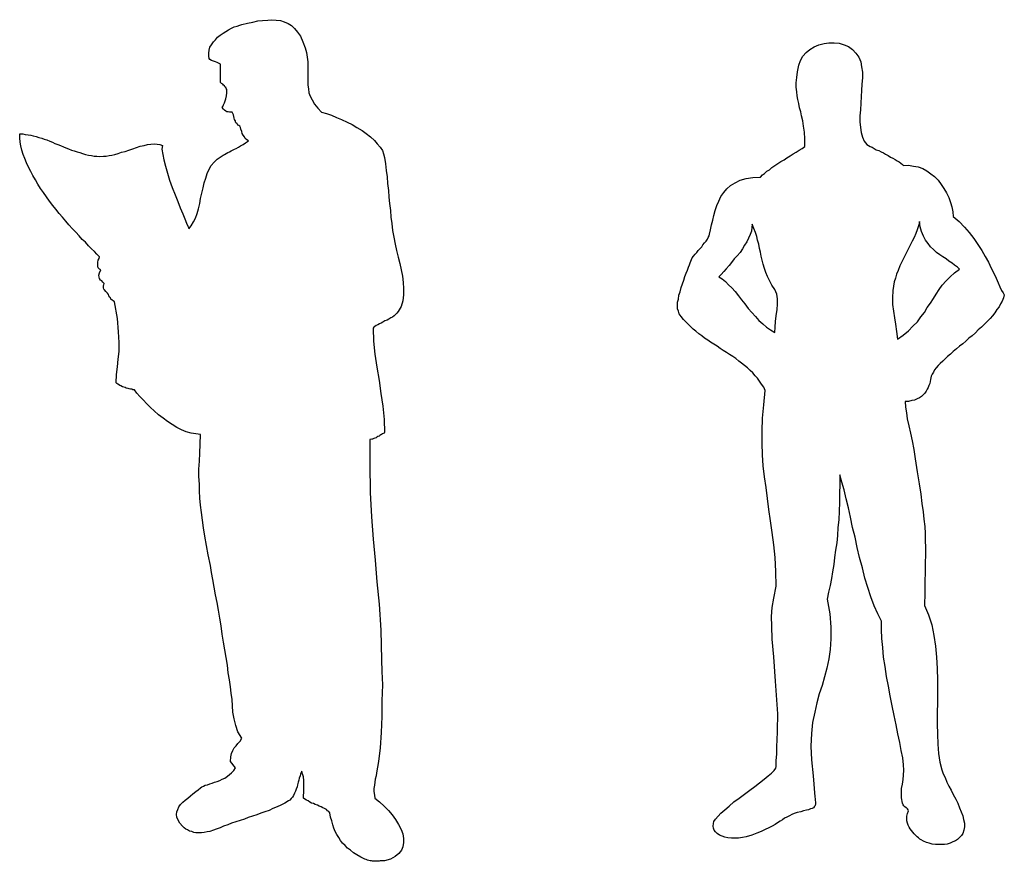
# Model space of a CAD drawing. Header units: millimetres. Extents: x 100.4 to 113.7, y 151.6 to 169.4.
# Tile 46 of 50: x 106.3 to 108.4, y 164.9 to 166.7. Entities that reach past the tile are written whole.
import ezdxf

# ---------------------------------------------------------------- set-up
doc = ezdxf.new("R2010")
doc.units = ezdxf.units.MM

msp = doc.modelspace()

# ---------------------------------------------------------------- linework, layer by layer
at = {"linetype": 'Continuous'}
for points in [[(106.6759, 166.6636), (106.6759, 166.6701), (106.6769, 166.6766), (106.6787, 166.6831), (106.6824, 166.6886), (106.6861, 166.6951), (106.6908, 166.6997), (106.6954, 166.7053), (106.7009, 166.7099), (106.7074, 166.7136), (106.713, 166.7173), (106.7195, 166.7211), (106.726, 166.7247), (106.7315, 166.7275), (106.738, 166.7294), (106.7436, 166.7312), (106.7482, 166.7331), (106.7603, 166.7359), (106.7723, 166.7377), (106.7834, 166.7405), (106.7936, 166.7414), (106.8047, 166.7423), (106.8139, 166.7433), (106.8232, 166.7423), (106.8325, 166.7414), (106.8408, 166.7386), (106.8492, 166.7349), (106.8566, 166.7303), (106.863, 166.7238), (106.8695, 166.7164), (106.876, 166.7071), (106.8816, 166.6951), (106.8862, 166.6821), (106.889, 166.672), (106.8908, 166.6618), (106.8918, 166.6516), (106.8918, 166.6423), (106.8918, 166.634), (106.8918, 166.6247), (106.8918, 166.6164), (106.8918, 166.609), (106.8918, 166.6006), (106.8936, 166.5923), (106.8945, 166.584), (106.8973, 166.5766), (106.9019, 166.5682), (106.9066, 166.559), (106.914, 166.5506), (106.9223, 166.5414), (106.9325, 166.5386), (106.9436, 166.5349), (106.9547, 166.5302), (106.9659, 166.5256), (106.9779, 166.5201), (106.989, 166.5145), (106.9992, 166.508), (107.0103, 166.5015), (107.0196, 166.4951), (107.0288, 166.4876), (107.0372, 166.4802), (107.0437, 166.4728), (107.0501, 166.4654), (107.0548, 166.458), (107.0575, 166.4506), (107.0594, 166.4432), (107.0613, 166.4293), (107.0631, 166.4145), (107.0649, 166.4006), (107.0659, 166.3858), (107.0677, 166.371), (107.0687, 166.3561), (107.0705, 166.3422), (107.0724, 166.3274), (107.0733, 166.3126), (107.0751, 166.2987), (107.077, 166.2839), (107.0798, 166.2691), (107.0825, 166.2542), (107.0853, 166.2404), (107.089, 166.2255), (107.0927, 166.2116), (107.0955, 166.1977), (107.0983, 166.1839), (107.1001, 166.17), (107.1011, 166.157), (107.1011, 166.1431), (107.0992, 166.1301), (107.0955, 166.1181), (107.089, 166.107), (107.0863, 166.1033), (107.0835, 166.1005), (107.0807, 166.0977), (107.077, 166.0949), (107.0733, 166.0931), (107.0687, 166.0903), (107.0649, 166.0885), (107.0603, 166.0866), (107.0557, 166.0838), (107.052, 166.082), (107.0483, 166.0801), (107.0446, 166.0783), (107.0409, 166.0764), (107.0381, 166.0745), (107.0363, 166.0727), (107.0344, 166.0709), (107.0353, 166.0421), (107.0381, 166.0144), (107.0427, 165.9856), (107.0474, 165.9569), (107.051, 165.9282), (107.0557, 165.9004), (107.0585, 165.8717), (107.0594, 165.843), (107.0585, 165.8421), (107.0566, 165.8412), (107.0548, 165.8402), (107.0529, 165.8393), (107.051, 165.8384), (107.0492, 165.8365), (107.0474, 165.8356), (107.0446, 165.8347), (107.0427, 165.8328), (107.0409, 165.8319), (107.0381, 165.831), (107.0363, 165.83), (107.0334, 165.8291), (107.0316, 165.8291), (107.0288, 165.8282), (107.027, 165.8282), (107.027, 165.7745), (107.0279, 165.7124), (107.0307, 165.6596), (107.0344, 165.6105), (107.039, 165.5652), (107.0427, 165.5179), (107.0474, 165.4688), (107.051, 165.4123), (107.0529, 165.3475), (107.0538, 165.3225), (107.0548, 165.2929), (107.0538, 165.2586), (107.0538, 165.2244), (107.052, 165.1891), (107.0501, 165.1558), (107.0464, 165.1262), (107.0418, 165.1012), (107.0409, 165.0947), (107.039, 165.0873), (107.0381, 165.0808), (107.0372, 165.0743), (107.0363, 165.0669), (107.0363, 165.0604), (107.0372, 165.053), (107.0381, 165.0465), (107.0483, 165.0382), (107.0585, 165.0289), (107.0677, 165.0196), (107.0761, 165.0095), (107.0835, 164.9993), (107.0899, 164.9891), (107.0955, 164.978), (107.0992, 164.9687), (107.1011, 164.9585), (107.1011, 164.9493), (107.0992, 164.94), (107.0964, 164.9326), (107.0909, 164.9252), (107.0825, 164.9187), (107.0724, 164.9131), (107.0594, 164.9095), (107.0575, 164.9095), (107.0548, 164.9095), (107.0529, 164.9095), (107.0501, 164.9095), (107.0474, 164.9085), (107.0455, 164.9085), (107.0427, 164.9085), (107.0399, 164.9085), (107.0363, 164.9085), (107.0334, 164.9085), (107.0307, 164.9095), (107.0279, 164.9095), (107.0251, 164.9104), (107.0224, 164.9113), (107.0196, 164.9122), (107.0168, 164.9131), (107.0075, 164.9178), (106.9992, 164.9224), (106.9918, 164.927), (106.9853, 164.9326), (106.9788, 164.9372), (106.9733, 164.9428), (106.9677, 164.9484), (106.9631, 164.9539), (106.9594, 164.9604), (106.9557, 164.9669), (106.9519, 164.9734), (106.9492, 164.9808), (106.9464, 164.9882), (106.9445, 164.9965), (106.9418, 165.0049), (106.9399, 165.0141), (106.9381, 165.0169), (106.9353, 165.0187), (106.9325, 165.0215), (106.9288, 165.0234), (106.9251, 165.0252), (106.9214, 165.0271), (106.9168, 165.0289), (106.9131, 165.0308), (106.9084, 165.0326), (106.9047, 165.0345), (106.9001, 165.0354), (106.8964, 165.0373), (106.8927, 165.04), (106.889, 165.0419), (106.8853, 165.0437), (106.8825, 165.0465), (106.8825, 165.0521), (106.8834, 165.0586), (106.8834, 165.0669), (106.8834, 165.0761), (106.8834, 165.0845), (106.8825, 165.0928), (106.8806, 165.0993), (106.8788, 165.1049), (106.8779, 165.1021), (106.876, 165.0984), (106.8751, 165.0947), (106.8732, 165.0901), (106.8723, 165.0854), (106.8714, 165.0808), (106.8695, 165.0752), (106.8686, 165.0706), (106.8668, 165.066), (106.8649, 165.0613), (106.863, 165.0567), (106.8612, 165.0521), (106.8584, 165.0484), (106.8556, 165.0456), (106.8529, 165.0419), (106.8501, 165.04), (106.8418, 165.0354), (106.8334, 165.0308), (106.8251, 165.0271), (106.8158, 165.0234), (106.8075, 165.0196), (106.7982, 165.016), (106.7899, 165.0132), (106.7806, 165.0095), (106.7713, 165.0067), (106.7621, 165.0039), (106.7538, 165.0002), (106.7445, 164.9975), (106.7352, 164.9946), (106.726, 164.9919), (106.7176, 164.9882), (106.7084, 164.9854), (106.7009, 164.9817), (106.6926, 164.9789), (106.6861, 164.9761), (106.6787, 164.9734), (106.6723, 164.9724), (106.6658, 164.9715), (106.6602, 164.9706), (106.6537, 164.9706), (106.6482, 164.9706), (106.6435, 164.9715), (106.6389, 164.9734), (106.6343, 164.9743), (106.6297, 164.9771), (106.6259, 164.9789), (106.6222, 164.9817), (106.6185, 164.9854), (106.613, 164.9919), (106.6093, 164.9984), (106.6065, 165.0049), (106.6056, 165.0104), (106.6065, 165.016), (106.6083, 165.0215), (106.6111, 165.0271), (106.6148, 165.0326), (106.6194, 165.0373), (106.625, 165.0419), (106.6306, 165.0465), (106.6361, 165.0511), (106.6417, 165.0558), (106.6482, 165.0604), (106.6528, 165.0641), (106.6583, 165.0687), (106.6611, 165.0706), (106.6648, 165.0725), (106.6685, 165.0743), (106.6732, 165.0752), (106.6787, 165.0771), (106.6833, 165.079), (106.6889, 165.0808), (106.6945, 165.0826), (106.7, 165.0845), (106.7056, 165.0873), (106.7112, 165.0901), (106.7167, 165.0938), (106.7213, 165.0975), (106.726, 165.1012), (106.7306, 165.1067), (106.7343, 165.1123), (106.7232, 165.1262), (106.7241, 165.1364), (106.726, 165.1438), (106.7288, 165.1502), (106.7315, 165.1558), (106.7362, 165.1605), (106.7398, 165.1651), (106.7445, 165.1706), (106.7482, 165.1771), (106.7398, 165.191), (106.7352, 165.2049), (106.7315, 165.2188), (106.7288, 165.2336), (106.7278, 165.2475), (106.7269, 165.2614), (106.725, 165.2753), (106.7232, 165.2892), (106.7213, 165.304), (106.7186, 165.3197), (106.7167, 165.3364), (106.7139, 165.3531), (106.7112, 165.3697), (106.7084, 165.3864), (106.7056, 165.404), (106.7028, 165.4216), (106.7, 165.4383), (106.6973, 165.4559), (106.6945, 165.4725), (106.6908, 165.4892), (106.688, 165.5059), (106.6852, 165.5225), (106.6824, 165.5383), (106.6797, 165.5531), (106.675, 165.5763), (106.6713, 165.5967), (106.6676, 165.617), (106.6648, 165.6355), (106.6621, 165.6522), (106.6602, 165.6689), (106.6583, 165.6846), (106.6565, 165.7004), (106.6556, 165.7161), (106.6556, 165.7309), (106.6547, 165.7476), (106.6547, 165.7634), (106.6556, 165.7809), (106.6565, 165.7985), (106.6574, 165.818), (106.6583, 165.8393), (106.6482, 165.8402), (106.638, 165.8421), (106.6268, 165.8449), (106.6167, 165.8495), (106.6065, 165.8541), (106.5963, 165.8606), (106.5861, 165.8671), (106.5768, 165.8745), (106.5667, 165.8819), (106.5574, 165.8903), (106.5491, 165.8977), (106.5407, 165.906), (106.5333, 165.9143), (106.5259, 165.9218), (106.5194, 165.9291), (106.5138, 165.9365), (106.512, 165.9365), (106.5102, 165.9365), (106.5083, 165.9375), (106.5055, 165.9375), (106.5028, 165.9384), (106.5, 165.9394), (106.4963, 165.9403), (106.4935, 165.9412), (106.4907, 165.9421), (106.4879, 165.943), (106.4842, 165.9449), (106.4824, 165.9458), (106.4796, 165.9477), (106.4777, 165.9486), (106.4759, 165.9504), (106.474, 165.9514), (106.475, 165.9699), (106.4768, 165.9866), (106.4787, 166.0033), (106.4805, 166.0199), (106.4805, 166.0394), (106.4796, 166.0625), (106.4768, 166.0922), (106.4703, 166.1283), (106.4676, 166.1301), (106.4657, 166.132), (106.4629, 166.1339), (106.462, 166.1366), (106.4602, 166.1385), (106.4583, 166.1413), (106.4574, 166.144), (106.4555, 166.1468), (106.4518, 166.1505), (106.449, 166.1542), (106.4472, 166.1561), (106.4463, 166.1589), (106.4463, 166.1607), (106.4463, 166.1635), (106.4472, 166.1653), (106.4481, 166.1681), (106.4453, 166.1709), (106.4426, 166.1737), (106.4398, 166.1755), (106.4379, 166.1792), (106.437, 166.182), (106.4361, 166.1866), (106.4379, 166.1913), (106.4407, 166.1977), (106.4379, 166.1996), (106.4352, 166.2024), (106.4342, 166.2061), (106.4342, 166.2107), (106.4342, 166.2144), (106.4352, 166.219), (106.437, 166.2228), (106.4379, 166.2265), (106.4323, 166.232), (106.4268, 166.2376), (106.4203, 166.244), (106.4138, 166.2505), (106.4073, 166.258), (106.3999, 166.2644), (106.3935, 166.2719), (106.3861, 166.2802), (106.3787, 166.2876), (106.3712, 166.2959), (106.3647, 166.3043), (106.3573, 166.3126), (106.3499, 166.3209), (106.3425, 166.3302), (106.336, 166.3385), (106.3286, 166.3478), (106.3222, 166.357), (106.3157, 166.3663), (106.3092, 166.3756), (106.3036, 166.3848), (106.2981, 166.3941), (106.2925, 166.4034), (106.2879, 166.4126), (106.2832, 166.4219), (106.2786, 166.4311), (106.2749, 166.4404), (106.2712, 166.4497), (106.2684, 166.459), (106.2666, 166.4682), (106.2647, 166.4765), (106.2638, 166.4858), (106.2638, 166.4941), (106.2703, 166.4941), (106.2758, 166.4932), (106.2823, 166.4923), (106.2879, 166.4914), (106.2934, 166.4904), (106.2999, 166.4886), (106.3055, 166.4867), (106.312, 166.4849), (106.3175, 166.483), (106.3231, 166.4811), (106.3296, 166.4784), (106.3351, 166.4765), (106.3407, 166.4737), (106.3472, 166.471), (106.3527, 166.4691), (106.3592, 166.4663), (106.3647, 166.4636), (106.3703, 166.4617), (106.3768, 166.459), (106.3823, 166.4571), (106.3888, 166.4552), (106.3953, 166.4534), (106.4009, 166.4515), (106.4073, 166.4497), (106.4138, 166.4478), (106.4203, 166.4469), (106.4259, 166.446), (106.4323, 166.446), (106.4388, 166.445), (106.4463, 166.446), (106.4527, 166.446), (106.4592, 166.4469), (106.4648, 166.4478), (106.4713, 166.4497), (106.4787, 166.4515), (106.4861, 166.4543), (106.4935, 166.4561), (106.5018, 166.459), (106.5102, 166.4617), (106.5185, 166.4645), (106.5268, 166.4673), (106.5352, 166.4691), (106.5426, 166.471), (106.55, 166.4719), (106.5574, 166.4728), (106.5639, 166.4719), (106.5694, 166.471), (106.575, 166.4691), (106.5741, 166.4608), (106.5759, 166.4497), (106.5778, 166.4376), (106.5815, 166.4237), (106.5861, 166.4089), (106.5907, 166.3932), (106.5963, 166.3774), (106.6028, 166.3617), (106.6083, 166.3469), (106.6139, 166.333), (106.6194, 166.32), (106.6241, 166.3089), (106.6278, 166.2996), (106.6306, 166.2931), (106.6324, 166.2885), (106.6324, 166.2876), (106.638, 166.2941), (106.6426, 166.3024), (106.6472, 166.3107), (106.6509, 166.3209), (106.6537, 166.3311), (106.6565, 166.3422), (106.6583, 166.3534), (106.6611, 166.3654), (106.6639, 166.3765), (106.6658, 166.3876), (106.6695, 166.3978), (106.6723, 166.408), (106.6769, 166.4173), (106.6815, 166.4256), (106.688, 166.433), (106.6945, 166.4395), (106.6991, 166.4423), (106.7028, 166.445), (106.7074, 166.4478), (106.7102, 166.4497), (106.7139, 166.4515), (106.7176, 166.4534), (106.7213, 166.4552), (106.725, 166.4571), (106.7278, 166.459), (106.7324, 166.4608), (106.7362, 166.4626), (106.7408, 166.4654), (106.7454, 166.4682), (106.751, 166.471), (106.7565, 166.4747), (106.763, 166.4793), (106.7593, 166.4811), (106.7556, 166.484), (106.7538, 166.4876), (106.751, 166.4914), (106.7491, 166.4951), (106.7482, 166.4997), (106.7463, 166.5043), (106.7454, 166.508), (106.7436, 166.5108), (106.7417, 166.5126), (106.7398, 166.5136), (106.7389, 166.5154), (106.7371, 166.5173), (106.7352, 166.5182), (106.7343, 166.5201), (106.7343, 166.5228), (106.7334, 166.5238), (106.7324, 166.5256), (106.7315, 166.5284), (106.7306, 166.5321), (106.7297, 166.5358), (106.7288, 166.5386), (106.7278, 166.5405), (106.7269, 166.5414), (106.7241, 166.5414), (106.7213, 166.5414), (106.7186, 166.5423), (106.7158, 166.5423), (106.713, 166.5441), (106.7102, 166.546), (106.7084, 166.5479), (106.7056, 166.5516), (106.7065, 166.5543), (106.7084, 166.558), (106.7102, 166.5617), (106.7121, 166.5664), (106.713, 166.571), (106.7148, 166.5775), (106.7158, 166.584), (106.7158, 166.5914), (106.7139, 166.5932), (106.713, 166.5951), (106.7112, 166.5969), (106.7102, 166.5988), (106.7084, 166.6006), (106.7065, 166.6025), (106.7037, 166.6043), (106.7019, 166.6062), (106.7019, 166.646), (106.6991, 166.6479), (106.6945, 166.6497), (106.6908, 166.6516), (106.6861, 166.6525), (106.6824, 166.6544), (106.6787, 166.6562), (106.6769, 166.659), (106.6759, 166.6636)], [(107.9627, 166.6439), (107.9663, 166.6546), (107.9716, 166.6635), (107.9787, 166.6715), (107.9867, 166.6786), (107.9965, 166.684), (108.0063, 166.6884), (108.0178, 166.6911), (108.0285, 166.6928), (108.0401, 166.6928), (108.0508, 166.692), (108.0614, 166.6884), (108.0712, 166.6849), (108.0801, 166.6786), (108.0872, 166.6706), (108.0934, 166.6617), (108.0979, 166.6511), (108.0997, 166.6404), (108.1014, 166.6288), (108.1014, 166.6164), (108.1006, 166.603), (108.0997, 166.5888), (108.0988, 166.5755), (108.0979, 166.5612), (108.097, 166.547), (108.0961, 166.5337), (108.0961, 166.5203), (108.097, 166.5079), (108.0988, 166.4972), (108.1014, 166.4874), (108.105, 166.4785), (108.1112, 166.4714), (108.1183, 166.467), (108.1228, 166.4652), (108.1272, 166.4625), (108.1317, 166.4598), (108.137, 166.4581), (108.1424, 166.4554), (108.1477, 166.4527), (108.1521, 166.45), (108.1575, 166.4474), (108.1628, 166.4439), (108.1681, 166.4412), (108.1726, 166.4385), (108.177, 166.4358), (108.1815, 166.4332), (108.185, 166.4305), (108.1886, 166.4278), (108.1912, 166.4252), (108.2019, 166.426), (108.2126, 166.4243), (108.2233, 166.4225), (108.2331, 166.4189), (108.242, 166.4136), (108.2509, 166.4074), (108.2588, 166.4012), (108.2668, 166.3931), (108.2731, 166.3842), (108.2793, 166.3754), (108.2846, 166.3656), (108.29, 166.3558), (108.2935, 166.3451), (108.2962, 166.3354), (108.2989, 166.3247), (108.2997, 166.314), (108.3122, 166.3033), (108.3238, 166.2909), (108.3344, 166.2793), (108.3442, 166.266), (108.3531, 166.2535), (108.362, 166.2402), (108.3691, 166.2269), (108.3763, 166.2144), (108.3825, 166.2019), (108.3878, 166.1904), (108.3931, 166.1797), (108.3976, 166.1699), (108.4011, 166.161), (108.4047, 166.153), (108.4082, 166.1477), (108.4109, 166.1432), (108.4092, 166.137), (108.4065, 166.1299), (108.4029, 166.1237), (108.3994, 166.1174), (108.3949, 166.1112), (108.3905, 166.1041), (108.3851, 166.0979), (108.3798, 166.0916), (108.3736, 166.0854), (108.3674, 166.0792), (108.3611, 166.073), (108.354, 166.0668), (108.3478, 166.0605), (108.3407, 166.0543), (108.3336, 166.049), (108.3273, 166.0428), (108.3202, 166.0365), (108.3131, 166.0312), (108.3069, 166.0258), (108.2997, 166.0196), (108.2935, 166.0143), (108.2873, 166.0089), (108.282, 166.0036), (108.2766, 165.9992), (108.2713, 165.9938), (108.2668, 165.9894), (108.2624, 165.9841), (108.2588, 165.9796), (108.2562, 165.9751), (108.2535, 165.9707), (108.2517, 165.9662), (108.2509, 165.9627), (108.2499, 165.9591), (108.2491, 165.9547), (108.2482, 165.9502), (108.2464, 165.9458), (108.2446, 165.9414), (108.2428, 165.9378), (108.2402, 165.9333), (108.2375, 165.9289), (108.2339, 165.9254), (108.2304, 165.9218), (108.2259, 165.9191), (108.2206, 165.9164), (108.2153, 165.9138), (108.2091, 165.9129), (108.2019, 165.9111), (108.1948, 165.9111), (108.1957, 165.8987), (108.1975, 165.8862), (108.1993, 165.8729), (108.2028, 165.8577), (108.2064, 165.8417), (108.2099, 165.8248), (108.2135, 165.8062), (108.2162, 165.7857), (108.2206, 165.7573), (108.2251, 165.7315), (108.2286, 165.7092), (108.2313, 165.6888), (108.2339, 165.6701), (108.2357, 165.6541), (108.2375, 165.6381), (108.2384, 165.623), (108.2384, 165.6078), (108.2393, 165.5927), (108.2393, 165.5767), (108.2384, 165.5589), (108.2384, 165.5394), (108.2375, 165.518), (108.2375, 165.494), (108.2366, 165.4664), (108.2455, 165.446), (108.2526, 165.4237), (108.2571, 165.4006), (108.2606, 165.3775), (108.2633, 165.3535), (108.2642, 165.3286), (108.2651, 165.3037), (108.2651, 165.2797), (108.2651, 165.2557), (108.2642, 165.2317), (108.2642, 165.2085), (108.2651, 165.1854), (108.266, 165.1641), (108.2678, 165.1436), (108.2704, 165.1249), (108.2749, 165.108), (108.2775, 165.0992), (108.282, 165.0911), (108.2855, 165.0813), (108.29, 165.0724), (108.2953, 165.0636), (108.2997, 165.0538), (108.3051, 165.044), (108.3095, 165.0351), (108.3131, 165.0253), (108.3167, 165.0164), (108.3202, 165.0075), (108.322, 164.9995), (108.3238, 164.9915), (108.3238, 164.9835), (108.3229, 164.9764), (108.3202, 164.9693), (108.3176, 164.9649), (108.3131, 164.9604), (108.3086, 164.956), (108.3042, 164.9533), (108.2989, 164.9506), (108.2926, 164.948), (108.2864, 164.9462), (108.2802, 164.9453), (108.274, 164.9453), (108.2668, 164.9453), (108.2606, 164.9453), (108.2535, 164.9462), (108.2473, 164.948), (108.2411, 164.9497), (108.2348, 164.9524), (108.2295, 164.9551), (108.2268, 164.9568), (108.2241, 164.9595), (108.2206, 164.9622), (108.218, 164.9649), (108.2144, 164.9684), (108.2117, 164.972), (108.2082, 164.9755), (108.2055, 164.9791), (108.2037, 164.9826), (108.201, 164.9871), (108.2001, 164.9915), (108.1984, 164.9968), (108.1984, 165.0013), (108.1984, 165.0066), (108.2001, 165.0129), (108.2019, 165.0182), (108.201, 165.0209), (108.2001, 165.0226), (108.1984, 165.0244), (108.1966, 165.0253), (108.1939, 165.0271), (108.1922, 165.0298), (108.1904, 165.0315), (108.1886, 165.0351), (108.1868, 165.0467), (108.1868, 165.0573), (108.1868, 165.0671), (108.1886, 165.0769), (108.1904, 165.0867), (108.1912, 165.0965), (108.1922, 165.1071), (108.1912, 165.1187), (108.1895, 165.1338), (108.1859, 165.1498), (108.1833, 165.1676), (108.1788, 165.1863), (108.1753, 165.2059), (108.1708, 165.2263), (108.1664, 165.2477), (108.1619, 165.269), (108.1583, 165.2904), (108.1539, 165.3117), (108.1512, 165.333), (108.1477, 165.3535), (108.1459, 165.3748), (108.1441, 165.3944), (108.1432, 165.414), (108.1432, 165.4318), (108.1352, 165.4478), (108.1272, 165.4656), (108.1201, 165.4851), (108.113, 165.5056), (108.1068, 165.526), (108.1014, 165.5483), (108.0952, 165.5705), (108.0899, 165.5927), (108.0854, 165.6149), (108.0801, 165.6363), (108.0756, 165.6586), (108.0712, 165.679), (108.0659, 165.6986), (108.0614, 165.7181), (108.057, 165.735), (108.0525, 165.751), (108.0525, 165.7297), (108.0516, 165.7101), (108.0516, 165.6905), (108.0508, 165.6719), (108.0498, 165.6532), (108.0481, 165.6363), (108.0472, 165.6185), (108.0454, 165.6025), (108.0427, 165.5865), (108.041, 165.5705), (108.0392, 165.5554), (108.0365, 165.5394), (108.0339, 165.5251), (108.0312, 165.51), (108.0276, 165.4949), (108.025, 165.4798), (108.0303, 165.4478), (108.0329, 165.4193), (108.0329, 165.3935), (108.0312, 165.3704), (108.0285, 165.3499), (108.0241, 165.3295), (108.0187, 165.3108), (108.0134, 165.2921), (108.0071, 165.2735), (108.0018, 165.2539), (107.9974, 165.2334), (107.9929, 165.2112), (107.9903, 165.1872), (107.9894, 165.1596), (107.9903, 165.1294), (107.9938, 165.0947), (107.9974, 165.0493), (107.9983, 165.0449), (107.9983, 165.0413), (107.9992, 165.0378), (107.9992, 165.0351), (107.9992, 165.0324), (107.9983, 165.0307), (107.9974, 165.0289), (107.9965, 165.0271), (107.9947, 165.0253), (107.992, 165.0236), (107.9885, 165.0226), (107.984, 165.0209), (107.9796, 165.02), (107.9734, 165.0182), (107.9671, 165.0164), (107.9591, 165.0147), (107.9529, 165.0129), (107.9476, 165.0102), (107.9423, 165.0075), (107.9369, 165.0049), (107.9316, 165.0022), (107.9271, 164.9986), (107.9218, 164.996), (107.9165, 164.9924), (107.9111, 164.9889), (107.9049, 164.9853), (107.8978, 164.9818), (107.8898, 164.9782), (107.8809, 164.9737), (107.8711, 164.9702), (107.8604, 164.9657), (107.848, 164.9622), (107.84, 164.9604), (107.8311, 164.9586), (107.8231, 164.9586), (107.8159, 164.9586), (107.808, 164.9595), (107.8017, 164.9613), (107.7955, 164.9631), (107.7901, 164.9657), (107.7848, 164.9693), (107.7813, 164.9728), (107.7786, 164.9764), (107.7768, 164.9809), (107.7759, 164.9853), (107.7768, 164.9907), (107.7777, 164.9951), (107.7813, 165.0004), (107.7866, 165.0066), (107.7928, 165.0138), (107.8017, 165.0209), (107.8106, 165.0289), (107.8213, 165.0378), (107.8328, 165.0458), (107.8444, 165.0547), (107.856, 165.0636), (107.8667, 165.0716), (107.8773, 165.0796), (107.8871, 165.0876), (107.896, 165.0947), (107.9031, 165.1009), (107.9093, 165.1063), (107.9129, 165.1116), (107.9138, 165.1151), (107.9138, 165.1276), (107.9147, 165.1427), (107.9147, 165.1578), (107.9156, 165.1738), (107.9165, 165.1898), (107.9165, 165.205), (107.9173, 165.2183), (107.9173, 165.2299), (107.912, 165.301), (107.9084, 165.3544), (107.9049, 165.3926), (107.904, 165.4211), (107.9031, 165.4424), (107.9049, 165.462), (107.9084, 165.4824), (107.9138, 165.5082), (107.9129, 165.5403), (107.9111, 165.5705), (107.9084, 165.5981), (107.9049, 165.6256), (107.9013, 165.6505), (107.8978, 165.6754), (107.8942, 165.6994), (107.8915, 165.7234), (107.888, 165.7466), (107.8853, 165.7706), (107.8835, 165.7946), (107.8827, 165.8204), (107.8827, 165.8462), (107.8835, 165.8746), (107.8862, 165.904), (107.8898, 165.9351), (107.8862, 165.9422), (107.8818, 165.9485), (107.8773, 165.9556), (107.8729, 165.9618), (107.8675, 165.9672), (107.8622, 165.9734), (107.8569, 165.9787), (107.8506, 165.9841), (107.8444, 165.9894), (107.8382, 165.9947), (107.832, 165.9992), (107.8257, 166.0045), (107.8186, 166.0089), (107.8115, 166.0134), (107.8053, 166.0178), (107.7982, 166.0223), (107.7911, 166.0267), (107.7848, 166.0312), (107.7777, 166.0356), (107.7706, 166.0401), (107.7644, 166.0445), (107.7572, 166.049), (107.751, 166.0543), (107.7448, 166.0587), (107.7386, 166.0641), (107.7324, 166.0685), (107.727, 166.0739), (107.7217, 166.0792), (107.7163, 166.0845), (107.711, 166.0899), (107.7066, 166.0961), (107.7021, 166.1023), (107.7003, 166.1077), (107.6986, 166.113), (107.6986, 166.1201), (107.6986, 166.1272), (107.7003, 166.1343), (107.7012, 166.1424), (107.7039, 166.1503), (107.7066, 166.1592), (107.7092, 166.1672), (107.7119, 166.1753), (107.7146, 166.1832), (107.7172, 166.1904), (107.7199, 166.1975), (107.7226, 166.2037), (107.7243, 166.209), (107.7261, 166.2135), (107.727, 166.2171), (107.7288, 166.2206), (107.7306, 166.2242), (107.7332, 166.2277), (107.7368, 166.2322), (107.7403, 166.2357), (107.743, 166.2402), (107.7475, 166.2446), (107.751, 166.2482), (107.7537, 166.2526), (107.7572, 166.2571), (107.7608, 166.2606), (107.7635, 166.2651), (107.7653, 166.2686), (107.767, 166.2722), (107.7679, 166.2757), (107.7706, 166.2855), (107.7724, 166.2962), (107.775, 166.306), (107.7777, 166.3167), (107.7804, 166.3273), (107.784, 166.338), (107.7884, 166.3478), (107.7928, 166.3576), (107.7991, 166.3665), (107.8062, 166.3745), (107.8142, 166.3816), (107.824, 166.3878), (107.8346, 166.3931), (107.848, 166.3967), (107.8622, 166.3994), (107.8791, 166.4002), (107.8835, 166.4047), (107.888, 166.4083), (107.8933, 166.4127), (107.8986, 166.4163), (107.904, 166.4207), (107.9102, 166.4252), (107.9173, 166.4296), (107.9236, 166.4341), (107.9307, 166.4376), (107.9369, 166.4421), (107.944, 166.4465), (107.9502, 166.451), (107.9573, 166.4545), (107.9636, 166.459), (107.9698, 166.4625), (107.976, 166.467), (107.976, 166.4839), (107.9752, 166.4981), (107.9734, 166.5114), (107.9716, 166.523), (107.9689, 166.5337), (107.9671, 166.5426), (107.9645, 166.5514), (107.9627, 166.5603), (107.9609, 166.5692), (107.9591, 166.5772), (107.9583, 166.5861), (107.9573, 166.5959), (107.9573, 166.6057), (107.9583, 166.6173), (107.96, 166.6297), (107.9627, 166.6439)], [(107.8613, 166.2972), (107.8604, 166.2901), (107.8595, 166.2821), (107.8569, 166.275), (107.8533, 166.267), (107.8498, 166.259), (107.8444, 166.2518), (107.84, 166.2439), (107.8346, 166.2358), (107.8284, 166.2287), (107.8222, 166.2216), (107.8159, 166.2136), (107.8106, 166.2074), (107.8044, 166.2003), (107.7991, 166.1941), (107.7937, 166.1878), (107.7884, 166.1825), (107.7955, 166.178), (107.8026, 166.1727), (107.8097, 166.1656), (107.8169, 166.1585), (107.824, 166.1505), (107.8311, 166.1416), (107.8382, 166.1327), (107.8453, 166.1238), (107.8524, 166.114), (107.8604, 166.1051), (107.8684, 166.0962), (107.8755, 166.0873), (107.8844, 166.0802), (107.8925, 166.0731), (107.9013, 166.0669), (107.9102, 166.0615), (107.9111, 166.0731), (107.912, 166.0856), (107.9138, 166.098), (107.9156, 166.1113), (107.9165, 166.1229), (107.9165, 166.1344), (107.9147, 166.1451), (107.9102, 166.1549), (107.904, 166.1647), (107.8986, 166.1745), (107.8942, 166.1834), (107.8907, 166.1923), (107.888, 166.2012), (107.8853, 166.21), (107.8827, 166.2189), (107.8809, 166.2278), (107.8791, 166.2367), (107.8773, 166.2447), (107.8755, 166.2536), (107.8729, 166.2625), (107.8711, 166.2705), (107.8684, 166.2794), (107.8649, 166.2883), (107.8613, 166.2972)], [(108.1708, 166.1719), (108.1681, 166.1532), (108.1672, 166.1372), (108.1672, 166.1221), (108.169, 166.1078), (108.1717, 166.0936), (108.1735, 166.0794), (108.1761, 166.0634), (108.1779, 166.0465), (108.1904, 166.0554), (108.2019, 166.0652), (108.2117, 166.0749), (108.2215, 166.0847), (108.2286, 166.0954), (108.2366, 166.1052), (108.2428, 166.1158), (108.2499, 166.1256), (108.2562, 166.1354), (108.2624, 166.1452), (108.2686, 166.155), (108.2757, 166.1648), (108.2838, 166.1737), (108.2926, 166.1825), (108.3024, 166.1914), (108.3131, 166.1995), (108.3086, 166.2039), (108.3024, 166.2083), (108.2971, 166.2128), (108.29, 166.2172), (108.2838, 166.2217), (108.2766, 166.2261), (108.2704, 166.2306), (108.2633, 166.2359), (108.2562, 166.2421), (108.2499, 166.2483), (108.2446, 166.2555), (108.2393, 166.2626), (108.2348, 166.2715), (108.2304, 166.2812), (108.2277, 166.2919), (108.2259, 166.3035), (108.2251, 166.2982), (108.2233, 166.2919), (108.2206, 166.2848), (108.218, 166.2768), (108.2144, 166.2688), (108.2099, 166.2608), (108.2055, 166.2519), (108.201, 166.243), (108.1966, 166.2341), (108.1922, 166.2243), (108.1877, 166.2154), (108.1833, 166.2066), (108.1797, 166.1968), (108.1761, 166.1888), (108.1735, 166.1799), (108.1708, 166.1719)]]:
    msp.add_lwpolyline(points, dxfattribs=at)

doc.saveas('drawing.dxf')
